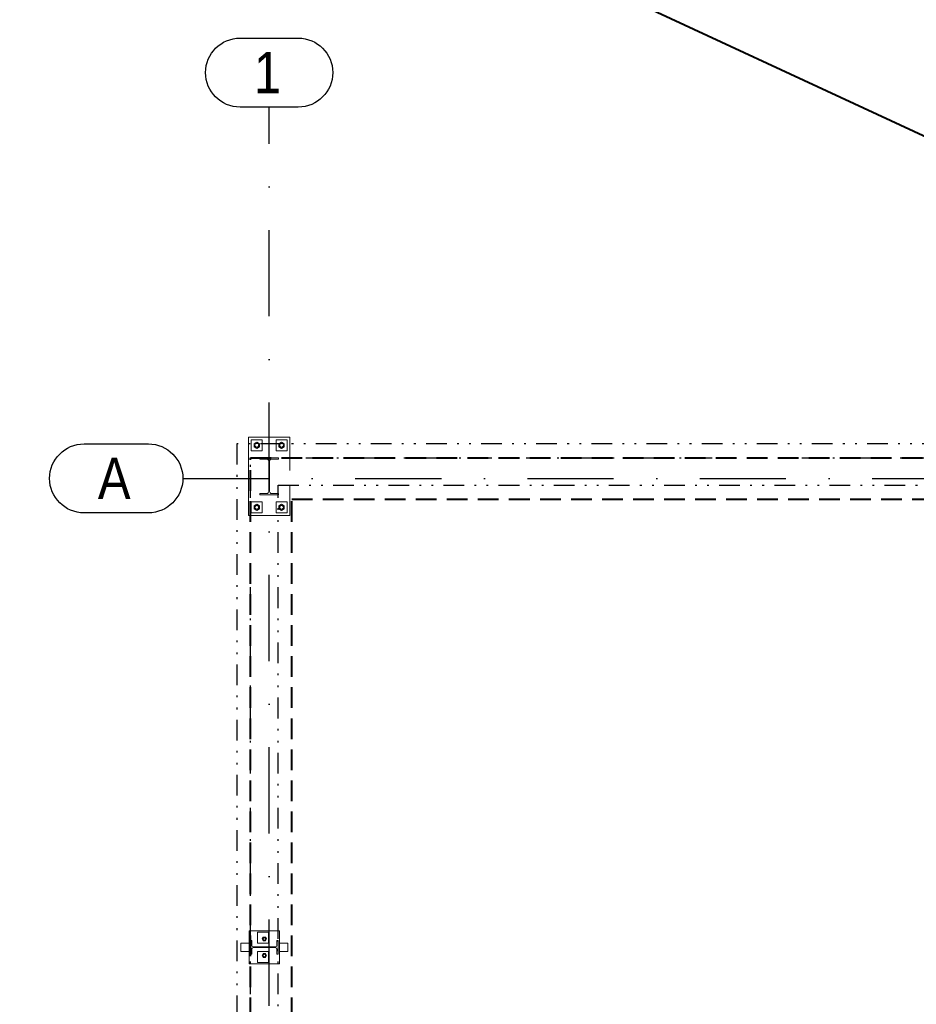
# Model space of a CAD drawing. Header units: millimetres. Extents: x -33711 to 550618, y -222428 to 596511.
# Tile 13 of 256: x 294336 to 300840, y -165836 to -158696. Entities that reach past the tile are written whole.
import ezdxf

# ---------------------------------------------------------------- set-up
doc = ezdxf.new("R2010")
doc.units = ezdxf.units.MM
for name, pattern in [('DASHDOT', [0.5, 0.25, -0.125, 0, -0.125]), ('DASHED', [4.5, 3, -1.5]), ('DIVIDE', [8, 3, -1.5, 0.25, -1.5, 0.25, -1.5]), ('XKITLINE00', [0])]:
    doc.linetypes.add(name, pattern=pattern)
doc.layers.add('IN_C_CERCHOVANA', color=7, linetype='DIVIDE')
doc.layers.add('IN_C_OSA', color=6, linetype='DASHDOT')
doc.layers.add('IN_NS_TLUSTA', color=1, linetype='Continuous', lineweight=40)
doc.layers.add('Položka', color=2, linetype='Continuous', lineweight=0)
doc.styles.add('ARIAL', font='arial.ttf')

msp = doc.modelspace()

# ---------------------------------------------------------------- linework, layer by layer
at = {"layer": 'IN_C_CERCHOVANA', "ltscale": 50}
for points in [[(303033.44218, -161772.58716), (295910.47666, -161772.58716), (295910.47666, -176962.58716)], [(296010.47666, -176962.58715), (296010.47666, -161872.58716), (303033.44218, -161872.58716)], [(296210.47666, -176962.58715), (296210.47666, -162072.58716), (303033.44218, -162072.58716)]]:
    msp.add_lwpolyline(points, dxfattribs=at)
at = {"layer": 'IN_C_OSA', "color": 4, "ltscale": 2500}
for p, q in [((296145.47557, -184598.75097), (296145.47557, -159329.95024)), ((295519.51551, -162022.58628), (356092.68823, -162022.58628))]:
    msp.add_line(p, q, dxfattribs=at)
at = {"layer": 'IN_C_OSA', "color": 4, "linetype": 'ByBlock'}
for points in [[(295934.22068, -159329.95024, -1), (295934.22068, -158829.95024), (296356.73045, -158829.95024, -1), (296356.73045, -159329.95024)], [(294802.62098, -161772.58628), (295269.51551, -161772.58628, -1), (295269.51551, -162272.58628), (294802.62098, -162272.58628, -1)]]:
    msp.add_lwpolyline(points, format="xyb", close=True, dxfattribs=at)
at = {"layer": 'IN_NS_TLUSTA'}
msp.add_lwpolyline([(285652.90482, -152472.68456), (360425.26219, -187128.11737)], dxfattribs=at)
at = {"layer": 'IN_NS_TLUSTA', "color": 8, "linetype": 'DASHED', "ltscale": 50}
for points in [[(296010.47666, -176962.58715), (296010.47666, -161872.58716), (303033.44218, -161872.58716)], [(296310.47666, -176962.58715), (296310.47666, -162172.58716), (303033.44218, -162172.58716)]]:
    msp.add_lwpolyline(points, dxfattribs=at)
at = {"layer": 'Položka', "linetype": 'XKITLINE00', "lineweight": 0}
for p, q in [((295995.47557, -161722.58628), (296295.47557, -161722.58628)), ((295995.47557, -161722.58628), (295995.47557, -162292.58628)), ((296015.47557, -161822.58628), (296015.47557, -161742.58628)), ((296015.47557, -161742.58628), (296095.47557, -161742.58628)), ((296035.90339, -161771.28628), (296055.47557, -161759.98628)), ((296035.90339, -161793.88628), (296035.90339, -161771.28628)), ((296055.47557, -161759.98628), (296075.04774, -161771.28628)), ((296075.04774, -161771.28628), (296075.04774, -161793.88628)), ((296095.47557, -161742.58628), (296095.47557, -161822.58628)), ((296195.47557, -161822.58628), (296195.47557, -161742.58628)), ((296195.47557, -161742.58628), (296275.47557, -161742.58628)), ((296215.90339, -161771.28628), (296235.47557, -161759.98628)), ((296215.90339, -161793.88628), (296215.90339, -161771.28628)), ((296235.47557, -161759.98628), (296255.04774, -161771.28628)), ((296255.04774, -161771.28628), (296255.04774, -161793.88628)), ((296275.47557, -161742.58628), (296275.47557, -161822.58628)), ((296295.47557, -161965.43628), (296295.47557, -161722.58628)), ((296095.47557, -161822.58628), (296015.47557, -161822.58628)), ((296055.47557, -161805.18628), (296035.90339, -161793.88628)), ((296075.04774, -161793.88628), (296055.47557, -161805.18628)), ((296275.47557, -161822.58628), (296195.47557, -161822.58628)), ((296235.47557, -161805.18628), (296215.90339, -161793.88628)), ((296255.04774, -161793.88628), (296235.47557, -161805.18628)), ((296077.97557, -161882.78628), (296077.97557, -161872.58628)), ((296077.97557, -161872.58628), (296212.97557, -161872.58628)), ((296077.97557, -161882.78628), (296077.97557, -161872.58628)), ((296077.97557, -161872.58628), (296212.97557, -161872.58628)), ((296127.17557, -161882.78628), (296077.97557, -161882.78628)), ((296127.17557, -161882.78628), (296077.97557, -161882.78628)), ((296117.44719, -161872.58628), (296107.24719, -161882.78628)), ((296132.91582, -161883.92809), (296127.17557, -161882.78628)), ((296132.91582, -161883.92809), (296127.17557, -161882.78628)), ((296142.17557, -161897.78628), (296141.03376, -161892.04603)), ((296142.17557, -161897.78628), (296141.03376, -161892.04603)), ((296142.17557, -162117.38628), (296142.17557, -161897.78628)), ((296142.17557, -162117.38628), (296142.17557, -161897.78628)), ((296149.91737, -161892.04603), (296148.77557, -161897.78628)), ((296149.91737, -161892.04603), (296148.77557, -161897.78628)), ((296148.77557, -162117.38628), (296148.77557, -161897.78628)), ((296148.77557, -162117.38628), (296148.77557, -161897.78628)), ((296163.77557, -161882.78628), (296158.03532, -161883.92809)), ((296163.77557, -161882.78628), (296158.03532, -161883.92809)), ((296212.97557, -161882.78628), (296163.77557, -161882.78628)), ((296212.97557, -161882.78628), (296163.77557, -161882.78628)), ((296212.97557, -161872.58628), (296212.97557, -161882.78628)), ((296212.97557, -161872.58628), (296212.97557, -161882.78628)), ((296077.97557, -162142.58628), (296077.97557, -162132.38628)), ((296077.97557, -162132.38628), (296127.17557, -162132.38628)), ((296077.97557, -162142.58628), (296077.97557, -162132.38628)), ((296077.97557, -162132.38628), (296127.17557, -162132.38628)), ((296212.97557, -162142.58628), (296077.97557, -162142.58628)), ((296212.97557, -162142.58628), (296077.97557, -162142.58628)), ((296127.17557, -162132.38628), (296132.91582, -162131.24447)), ((296127.17557, -162132.38628), (296132.91582, -162131.24447)), ((296141.03376, -162123.12653), (296142.17557, -162117.38628)), ((296141.03376, -162123.12653), (296142.17557, -162117.38628)), ((296148.77557, -162117.38628), (296149.91737, -162123.12653)), ((296148.77557, -162117.38628), (296149.91737, -162123.12653)), ((296158.03532, -162131.24447), (296163.77557, -162132.38628)), ((296158.03532, -162131.24447), (296163.77557, -162132.38628)), ((296163.77557, -162132.38628), (296212.97557, -162132.38628)), ((296163.77557, -162132.38628), (296212.97557, -162132.38628)), ((296212.97557, -162136.26815), (296206.65744, -162142.58628)), ((296212.97557, -162132.38628), (296212.97557, -162142.58628)), ((296212.97557, -162132.38628), (296212.97557, -162142.58628)), ((296295.47557, -162292.58628), (296295.47557, -162079.73628)), ((296015.47557, -162272.58628), (296015.47557, -162192.58628)), ((296015.47557, -162192.58628), (296095.47557, -162192.58628)), ((296035.90339, -162221.28628), (296055.47557, -162209.98628)), ((296055.47557, -162209.98628), (296075.04774, -162221.28628)), ((296095.47557, -162192.58628), (296095.47557, -162272.58628)), ((296195.47557, -162272.58628), (296195.47557, -162192.58628)), ((296195.47557, -162192.58628), (296275.47557, -162192.58628)), ((296215.90339, -162221.28628), (296235.47557, -162209.98628)), ((296235.47557, -162209.98628), (296255.04774, -162221.28628)), ((296275.47557, -162192.58628), (296275.47557, -162272.58628)), ((296095.47557, -162272.58628), (296015.47557, -162272.58628)), ((296035.90339, -162243.88628), (296035.90339, -162221.28628)), ((296055.47557, -162255.18628), (296035.90339, -162243.88628)), ((296075.04774, -162243.88628), (296055.47557, -162255.18628)), ((296075.04774, -162221.28628), (296075.04774, -162243.88628)), ((296275.47557, -162272.58628), (296195.47557, -162272.58628)), ((296215.90339, -162243.88628), (296215.90339, -162221.28628)), ((296235.47557, -162255.18628), (296215.90339, -162243.88628)), ((296255.04774, -162243.88628), (296235.47557, -162255.18628)), ((296255.04774, -162221.28628), (296255.04774, -162243.88628)), ((295995.47557, -162292.58628), (296295.47557, -162292.58628)), ((296220.47557, -165302.58628), (296000.47557, -165302.58628)), ((296000.47557, -165542.58628), (296000.47557, -165302.58628)), ((296060.47629, -165312.587), (296140.47629, -165312.587)), ((296060.47629, -165312.587), (296060.47629, -165392.587)), ((296094.00057, -165362.58628), (296102.23807, -165348.31851)), ((296102.23807, -165348.31851), (296118.71307, -165348.31851)), ((296118.71307, -165348.31851), (296126.95057, -165362.58628)), ((296140.47629, -165312.587), (296140.47629, -165392.587)), ((296220.47557, -165542.58628), (296220.47557, -165302.58628)), ((295940.47556, -165392.58629), (296000.47557, -165392.58628)), ((295940.47557, -165452.58629), (295940.47556, -165392.58629)), ((296010.47557, -165472.58628), (296010.47557, -165372.58628)), ((296010.47557, -165372.58628), (296018.97557, -165372.58628)), ((296010.47557, -165472.58628), (296010.47557, -165372.58628)), ((296010.47557, -165372.58628), (296018.97557, -165372.58628)), ((296018.97557, -165372.58628), (296018.97557, -165407.78628)), ((296018.97557, -165372.58628), (296018.97557, -165407.78628)), ((296018.97557, -165407.78628), (296019.88901, -165412.37848)), ((296018.97557, -165407.78628), (296019.88901, -165412.37848)), ((296019.88901, -165432.79408), (296018.97557, -165437.38628)), ((296019.88901, -165432.79408), (296018.97557, -165437.38628)), ((296026.38337, -165418.87283), (296030.97557, -165419.78628)), ((296026.38337, -165418.87283), (296030.97557, -165419.78628)), ((296030.97557, -165425.38628), (296026.38337, -165426.29973)), ((296030.97557, -165425.38628), (296026.38337, -165426.29973)), ((296030.97557, -165419.78628), (296189.97557, -165419.78628)), ((296030.97557, -165419.78628), (296189.97557, -165419.78628)), ((296030.97557, -165425.38628), (296189.97557, -165425.38628)), ((296030.97557, -165425.38628), (296189.97557, -165425.38628)), ((296060.47629, -165392.587), (296140.47629, -165392.587)), ((296102.23807, -165376.85405), (296094.00057, -165362.58628)), ((296118.71307, -165376.85405), (296102.23807, -165376.85405)), ((296126.95057, -165362.58628), (296118.71307, -165376.85405)), ((296189.97557, -165419.78628), (296194.56777, -165418.87283)), ((296189.97557, -165419.78628), (296194.56777, -165418.87283)), ((296194.56777, -165426.29973), (296189.97557, -165425.38628)), ((296194.56777, -165426.29973), (296189.97557, -165425.38628)), ((296201.06212, -165412.37848), (296201.97557, -165407.78628)), ((296201.06212, -165412.37848), (296201.97557, -165407.78628)), ((296201.97557, -165437.38628), (296201.06212, -165432.79408)), ((296201.97557, -165437.38628), (296201.06212, -165432.79408)), ((296210.47557, -165381.08628), (296201.97557, -165372.58628)), ((296210.47557, -165372.58628), (296201.97557, -165372.58628)), ((296201.97557, -165372.58628), (296201.97557, -165407.78628)), ((296210.47557, -165372.58628), (296201.97557, -165372.58628)), ((296201.97557, -165372.58628), (296201.97557, -165407.78628)), ((296210.47557, -165372.58628), (296210.47557, -165472.58628)), ((296210.47557, -165372.58628), (296210.47557, -165472.58628)), ((296220.47557, -165392.58626), (296280.47526, -165392.58625)), ((296280.47527, -165452.58625), (296280.47526, -165392.58625)), ((295940.47557, -165452.58629), (296000.47557, -165452.58628)), ((296018.97557, -165472.58628), (296010.47557, -165472.58628)), ((296018.97557, -165472.58628), (296010.47557, -165472.58628)), ((296018.97557, -165437.38628), (296018.97557, -165472.58628)), ((296018.97557, -165437.38628), (296018.97557, -165472.58628)), ((296060.47629, -165532.58555), (296060.47629, -165452.58555)), ((296060.47629, -165452.58555), (296140.47629, -165452.58555)), ((296094.00057, -165482.58628), (296102.23807, -165468.31851)), ((296102.23807, -165496.85405), (296094.00057, -165482.58628)), ((296102.23807, -165468.31851), (296118.71307, -165468.31851)), ((296118.71307, -165496.85405), (296102.23807, -165496.85405)), ((296118.71307, -165468.31851), (296126.95057, -165482.58628)), ((296126.95057, -165482.58628), (296118.71307, -165496.85405)), ((296140.47629, -165532.58555), (296140.47629, -165452.58555)), ((296201.97557, -165472.58628), (296201.97557, -165437.38628)), ((296201.97557, -165472.58628), (296201.97557, -165437.38628)), ((296210.47557, -165472.58628), (296201.97557, -165472.58628)), ((296210.47557, -165472.58628), (296201.97557, -165472.58628)), ((296220.47557, -165452.58626), (296280.47527, -165452.58625)), ((296220.47557, -165542.58628), (296000.47557, -165542.58628)), ((296060.47629, -165532.58555), (296140.47629, -165532.58555))]:
    msp.add_line(p, q, dxfattribs=at)
for centre, radius, start, end in [((296055.47557, -161782.58628), 13.5, 0, 180), ((296055.47557, -161782.58628), 13.5, 180, 0), ((296235.47557, -161782.58628), 13.5, 0, 180), ((296235.47557, -161782.58628), 13.5, 180, 0), ((296127.17557, -161897.78628), 15, 22.5, 67.5), ((296127.17557, -161897.78628), 15, 22.5, 67.5), ((296163.77557, -161897.78628), 15, 112.5, 157.5), ((296163.77557, -161897.78628), 15, 112.5, 157.5), ((296127.17557, -162117.38628), 15, 292.5, 337.5), ((296127.17557, -162117.38628), 15, 292.5, 337.5), ((296163.77557, -162117.38628), 15, 202.5, 247.5), ((296163.77557, -162117.38628), 15, 202.5, 247.5), ((296055.47557, -162232.58628), 13.5, 0, 180), ((296235.47557, -162232.58628), 13.5, 0, 180), ((296055.47557, -162232.58628), 13.5, 180, 0), ((296235.47557, -162232.58628), 13.5, 180, 0), ((296110.47557, -165362.58628), 10, 0, 180), ((296030.97557, -165407.78628), 12, 202.5, 247.5), ((296030.97557, -165407.78628), 12, 202.5, 247.5), ((296030.97557, -165437.38628), 12, 112.5, 157.5), ((296030.97557, -165437.38628), 12, 112.5, 157.5), ((296110.47557, -165362.58628), 10, 180, 0), ((296189.97557, -165407.78628), 12, 292.5, 337.5), ((296189.97557, -165407.78628), 12, 292.5, 337.5), ((296189.97557, -165437.38628), 12, 22.5, 67.5), ((296189.97557, -165437.38628), 12, 22.5, 67.5), ((296110.47557, -165482.58628), 10, 0, 180), ((296110.47557, -165482.58628), 10, 180, 0)]:
    msp.add_arc(centre, radius, start, end, dxfattribs=at)

# ---------------------------------------------------------------- texts
at = {"layer": 'IN_C_OSA', "color": 4, "linetype": 'ByBlock', "style": 'ARIAL', "width": 0.85}
for s, p in [('1', (296034.22068, -159229.95024)), ('A', (294902.62098, -162172.58628))]:
    msp.add_text(s, height=300, dxfattribs=at).set_placement(p)

doc.saveas('drawing.dxf')
